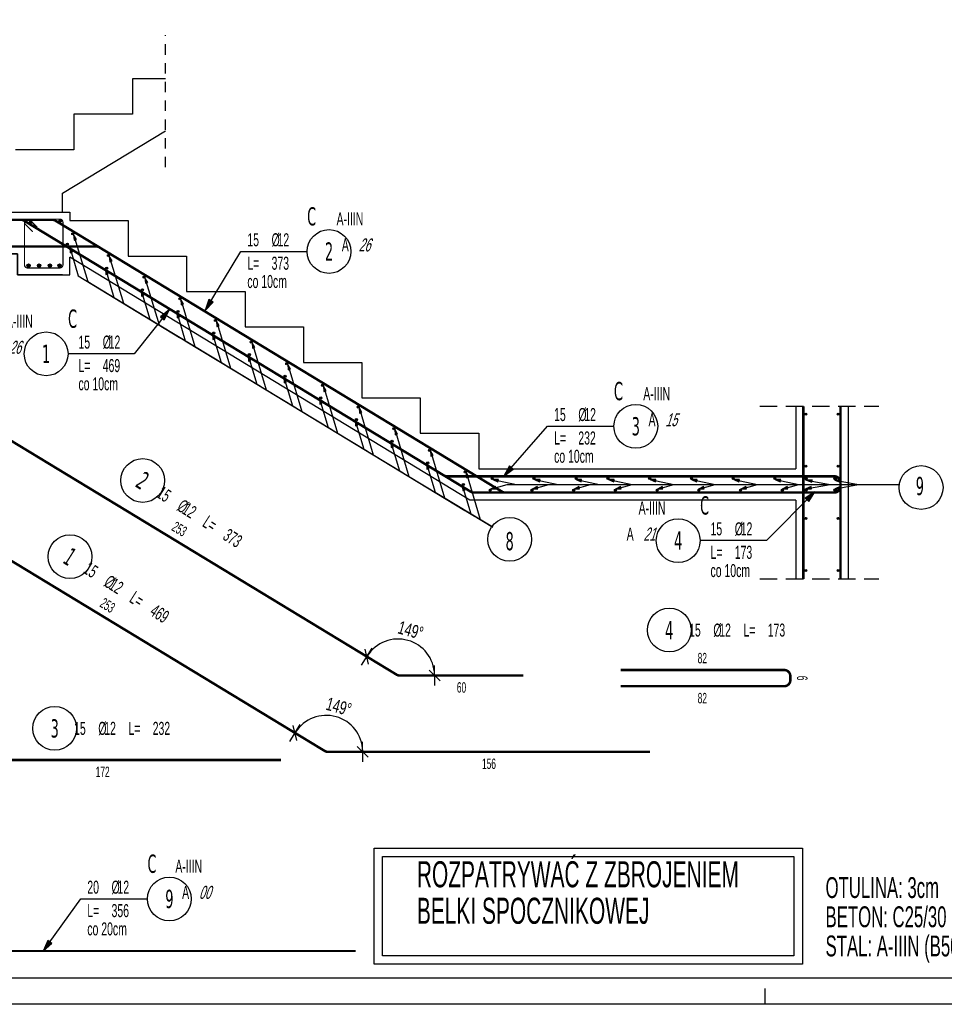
# Model space of a CAD drawing. Header units: millimetres. Extents: x 357 to 339450, y 65 to 10017.
# Tile 9 of 24: x 1807 to 2250, y 310 to 782. Entities that reach past the tile are written whole.
import ezdxf
from ezdxf.enums import TextEntityAlignment as Align

# ---------------------------------------------------------------- set-up
doc = ezdxf.new("R2010")
doc.units = ezdxf.units.MM
doc.header["$LTSCALE"] = 25
doc.linetypes.add('MP', pattern=[0.36, 0.2, -0.16])
doc.linetypes.add('Ukryta', pattern=[1, 0.333333, -0.166667, 0.333333, -0.166667])
for name, color, linetype in [('BA_txg', 3, 'Continuous'), ('BA_wic', 1, 'Continuous'), ('BA_wis', 2, 'Continuous'), ('BZ_odn', 1, 'Continuous'), ('BZ_opi1', 7, 'Continuous'), ('BZ_opi2', 4, 'Continuous'), ('BZ_opi3', 30, 'Continuous'), ('BZ_opi4', 53, 'Continuous'), ('BZ_P_prz', 4, 'Continuous'), ('BZ_P_strz', 3, 'Continuous'), ('BZ_P_wid', 3, 'Continuous'), ('BZ_P_wyc', 134, 'Continuous'), ('BZ_pdz', 2, 'Continuous'), ('BZ_pom', 6, 'Continuous'), ('BZ_ram', 2, 'Continuous'), ('BZ_txg', 3, 'Continuous'), ('BZ_wym', 1, 'Continuous')]:
    doc.layers.add(name, color=color, linetype=linetype)
doc.styles.add('BIKTBG', font='tahoma.ttf', dxfattribs={"width": 0.85})
doc.styles.add('BIKTC', font='bikromsw.shx', dxfattribs={"width": 0.85})
doc.styles.add('BIKTG', font='bikromsw.shx', dxfattribs={"width": 0.6})
doc.styles.add('BIKTS', font='bikromsw.shx', dxfattribs={"width": 0.6})
doc.styles.add('BIKWYM', font='bikromsw.shx', dxfattribs={"width": 0.7})
doc.dimstyles.new('BZ_KR_25_cm', dxfattribs={"dimscale": 0.25, "dimtxt": 25, "dimasz": 1.666667, "dimexe": 24, "dimexo": 0, "dimgap": 0, "dimtad": 0, "dimdec": 1, "dimrnd": 0.5, "dimzin": 9, "dimdsep": 46, "dimtxsty": 'BIKWYM', "dimblk": 'WYM-KR', "dimcen": 0, "dimdle": 20, "dimclrd": 256, "dimclre": 256, "dimclrt": 7, "dimadec": 0, "dimazin": 0, "dimtfac": 0.033333, "dimtdec": 1, "dimtmove": 0, "dimatfit": 3, "dimldrblk": 'WYM-KR', "dimfxl": 1, "dimtvp": 0.8, "dimtolj": 1, "dimarcsym": 0})
doc.dimstyles.new('BZ_ST_25_cm', dxfattribs={"dimscale": 0.25, "dimtxt": 25, "dimasz": 1.666667, "dimexe": 24, "dimexo": 0, "dimgap": 0, "dimtad": 0, "dimdec": 1, "dimrnd": 0.5, "dimdsep": 46, "dimtxsty": 'BIKWYM', "dimblk": 'WYM-ST', "dimcen": 0, "dimdle": 20, "dimclrd": 256, "dimclre": 256, "dimclrt": 7, "dimadec": 0, "dimazin": 0, "dimtfac": 0.033333, "dimtdec": 1, "dimtix": 1, "dimtmove": 2, "dimatfit": 3, "dimldrblk": 'WYM-ST', "dimfxl": 1, "dimtvp": 0.8, "dimtolj": 1, "dimtzin": 0, "dimarcsym": 0})

# ---------------------------------------------------------------- blocks, each defined once
blk = doc.blocks.new('PRET3')
blk.add_hatch(color=0).paths.add_polyline_path([(0.5, 0, 1), (-0.5, 0, 1)])
at = {"color": 0}
blk.add_circle((0, 0), 0.5, dxfattribs=at)
blk = doc.blocks.new('WYM-ST')
blk.add_hatch(color=256).paths.add_polyline_path([(-13, 2.9), (0, 0), (-13, -2.9)])
blk.add_lwpolyline([(0, 0), (-13, 2.9), (-13, -2.9), (0, 0)])
blk = doc.blocks.new('bik_BlkOpPretU', base_point=(105910.36, 88870.51))
at = {"layer": 'BZ_opi2', "style": 'BIKTBG', "width": 0.6}
blk.add_attdef('NUMER', text='', height=8.75, dxfattribs=at).set_placement((105925.86, 88870.51), align=Align.MIDDLE_CENTER)
at = {"layer": 'BZ_opi4', "style": 'BIKTS', "width": 0.6, "flags": 1}
for tag, p in [('SZTUK', (105915.36, 88851.76)), ('PRZEKROJ', (105915.36, 88833.01)), ('PRZEDR_FI', (105915.36, 88776.76))]:
    blk.add_attdef(tag, p, '', height=6.25, dxfattribs=at)
at = {"layer": 'BZ_pom', "width": 0.6}
for tag, p, height, style, flags in [('POZYCJA', (105915.36, 88861.14), 8.75, 'BIKTBG', 3), ('GATUNEK', (105915.36, 88842.39), 6.25, 'BIKTS', 1), ('METODA_L', (105915.36, 88804.89), 6.25, 'BIKTS', 3)]:
    blk.add_attdef(tag, p, '', height=height, dxfattribs=dict(at, style=style, flags=flags))
at = {"layer": 'BZ_wym', "width": 0.6}
for tag, p, height, style, flags in [('DLUGOSC', (105915.36, 88823.64), 6.25, 'BIKTS', 1), ('UWAGA', (105915.36, 88814.26), 6.25, 'BIKTS', 1), ('TYP_PRETA', (105915.36, 88795.51), 6.25, 'BIKTS', 3), ('PRZEDR_NR', (105915.36, 88786.14), 8.75, 'BIKTBG', 1), ('PRZEDR_L', (105915.36, 88767.39), 6.25, 'BIKTS', 1), ('PRZEDR_SZT', (105915.36, 88758.01), 6.25, 'BIKTS', 1), ('EURO_KOD', (105915.36, 88748.64), 6.25, 'BIKTS', 3), ('EURO_KOD_SEGMENTY', (105926.44, 88748.64), 6.25, 'BIKTS', 3), ('HAK_1', (105915.36, 88739.26), 6.25, 'BIKTS', 3), ('HAK_2', (105915.36, 88729.89), 6.25, 'BIKTS', 3), ('ID', (105915.36, 88720.51), 6.25, 'BIKTS', 3), ('ID_C', (105915.36, 88711.14), 6.25, 'BIKTS', 3), ('b_atr_0', (105915.36, 88701.76), 6.25, 'BIKTS', 3)]:
    blk.add_attdef(tag, p, '', height=height, dxfattribs=dict(at, style=style, flags=flags))
blk = doc.blocks.new('bik_BlkOpPret', base_point=(1524.45, 7050.26))
at = {"layer": 'BZ_opi1', "style": 'BIKTS', "width": 0.6}
for tag, p in [('SZTUK', (1533.83, 7057.76)), ('PRZEDR_FI', (1554.72, 7057.76)), ('PRZEKROJ', (1563.29, 7057.76)), ('PRZEDR_L', (1533.83, 7024.01)), ('DLUGOSC', (1568.65, 7024.01)), ('UWAGA', (1533.83, 6997.76))]:
    blk.add_attdef(tag, p, '', height=18.75, dxfattribs=at)
at = {"layer": 'BZ_opi2', "style": 'BIKTBG', "width": 0.6}
blk.add_attdef('NUMER', text='', height=26.25, dxfattribs=at).set_placement((1620.77, 7050.26), align=Align.MIDDLE_CENTER)
at = {"layer": 'BZ_pom', "width": 0.6}
for tag, p, height, style in [('POZYCJA', (1589.27, 7087.76), 26.25, 'BIKTBG'), ('GATUNEK', (1630.22, 7087.76), 18.75, 'BIKTS'), ('METODA_L', (1639.09, 7050.26), 18.75, 'BIKTS'), ('EURO_KOD', (1663.74, 7050.26), 18.75, 'BIKTS')]:
    blk.add_attdef(tag, p, '', height=height, dxfattribs=dict(at, style=style))
at = {"layer": 'BZ_wym', "width": 0.6}
for tag, p, height, style, flags in [('PRZEDR_NR', (1533.83, 6969.63), 26.25, 'BIKTBG', 1), ('PRZEDR_SZT', (1533.83, 6941.51), 18.75, 'BIKTS', 1), ('TYP_PRETA', (1533.83, 6913.38), 18.75, 'BIKTS', 3), ('EURO_KOD_SEGMENTY', (1567.58, 6885.26), 18.75, 'BIKTS', 3), ('HAK_1', (1533.83, 6857.13), 18.75, 'BIKTS', 3), ('HAK_2', (1533.83, 6829.01), 18.75, 'BIKTS', 3), ('ID', (1533.83, 6800.88), 18.75, 'BIKTS', 3), ('ID_C', (1533.83, 6772.76), 18.75, 'BIKTS', 3), ('b_atr_0', (1533.83, 6744.63), 18.75, 'BIKTS', 3)]:
    blk.add_attdef(tag, p, '', height=height, dxfattribs=dict(at, style=style, flags=flags))
blk = doc.blocks.new('WYM-KR')
at = {"linetype": 'ByBlock'}
blk.add_line((11.52, 0), (-11.52, 0), dxfattribs=at)
at = {"color": 7, "linetype": 'ByBlock'}
blk.add_line((6.24, 6.24), (-6.24, -6.24), dxfattribs=at)
blk = doc.blocks.new('*D1320')
at = {"layer": 'BZ_opi3', "lineweight": -2}
for p, q in [((1987.23, 468.09), (1967.86, 479.85)), ((1988.79, 467.66), (2011.45, 467.66))]:
    blk.add_line(p, q, dxfattribs=at)
blk.add_arc((1987.95, 467.66), 17.5, 1.3642, 147.3721, dxfattribs=at)
at = {"layer": 'Defpoints', "color": 0}
for p in [(1992.66, 484.51), (1987.23, 468.09), (1987.95, 467.66), (1988.79, 467.66)]:
    blk.add_point(p, dxfattribs=at)
at = {"layer": 'BZ_opi3', "lineweight": -2, "xscale": 0.4166666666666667, "yscale": 0.4166666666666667, "zscale": 0.4166666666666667}
for p, rotation in [((1972.99, 476.74), 238.0541595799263), ((2005.45, 467.66), 270.6821064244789)]:
    blk.add_blockref('WYM-KR', p, dxfattribs=dict(at, rotation=rotation))
at = {"layer": 'BZ_opi3', "color": 7, "insert": (1994.01, 489.33), "char_height": 6.25, "attachment_point": 5, "rotation": 344.3681, "style": 'BIKWYM'}
blk.add_mtext('\\A1;149%%d', dxfattribs=at)
blk = doc.blocks.new('bik_BlkOpPretW', base_point=(105677.04, 88760.85))
at = {"layer": 'BZ_opi2', "style": 'BIKTBG', "width": 0.6}
blk.add_attdef('NUMER', text='', height=8.75, dxfattribs=at).set_placement((105692.54, 88760.85), align=Align.MIDDLE_CENTER)
at = {"layer": 'BZ_opi4', "style": 'BIKTS', "width": 0.6}
for tag, p in [('SZTUK', (105701.65, 88757.73)), ('PRZEDR_FI', (105713.26, 88757.73)), ('PRZEKROJ', (105716.11, 88757.73)), ('PRZEDR_L', (105727.72, 88757.73)), ('DLUGOSC', (105739.33, 88757.73))]:
    blk.add_attdef(tag, p, '', height=6.25, dxfattribs=at)
at = {"layer": 'BZ_pom', "width": 0.6}
for tag, p, height, style, flags in [('POZYCJA', (105701.65, 88748.35), 8.75, 'BIKTBG', 3), ('GATUNEK', (105701.65, 88738.98), 6.25, 'BIKTS', 1), ('METODA_L', (105701.65, 88720.23), 6.25, 'BIKTS', 3)]:
    blk.add_attdef(tag, p, '', height=height, dxfattribs=dict(at, style=style, flags=flags))
at = {"layer": 'BZ_wym', "width": 0.6}
for tag, p, height, style, flags in [('UWAGA', (105701.65, 88729.6), 6.25, 'BIKTS', 1), ('TYP_PRETA', (105701.65, 88710.85), 6.25, 'BIKTS', 3), ('PRZEDR_NR', (105701.65, 88701.48), 8.75, 'BIKTBG', 1), ('PRZEDR_SZT', (105701.65, 88692.1), 6.25, 'BIKTS', 1), ('EURO_KOD', (105701.65, 88682.73), 6.25, 'BIKTS', 3), ('EURO_KOD_SEGMENTY', (105712.72, 88682.73), 6.25, 'BIKTS', 3), ('HAK_1', (105701.65, 88673.35), 6.25, 'BIKTS', 3), ('HAK_2', (105701.65, 88663.98), 6.25, 'BIKTS', 3), ('ID', (105701.65, 88654.6), 6.25, 'BIKTS', 3), ('ID_C', (105701.65, 88645.23), 6.25, 'BIKTS', 3), ('b_atr_0', (105701.65, 88635.85), 6.25, 'BIKTS', 3)]:
    blk.add_attdef(tag, p, '', height=height, dxfattribs=dict(at, style=style, flags=flags))
blk = doc.blocks.new('*D1322')
at = {"layer": 'BZ_opi3', "lineweight": -2}
for p, q in [((1952.8, 431.49), (1933.43, 443.25)), ((1954.36, 431.05), (1977.02, 431.05))]:
    blk.add_line(p, q, dxfattribs=at)
blk.add_arc((1953.52, 431.05), 17.5, 1.3642, 147.3721, dxfattribs=at)
at = {"layer": 'Defpoints', "color": 0}
for p in [(1958.23, 447.9), (1952.8, 431.49), (1953.52, 431.05), (1954.36, 431.05)]:
    blk.add_point(p, dxfattribs=at)
at = {"layer": 'BZ_opi3', "lineweight": -2, "xscale": 0.4166666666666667, "yscale": 0.4166666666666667, "zscale": 0.4166666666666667}
for p, rotation in [((1938.56, 440.13), 238.0541596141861), ((1971.02, 431.05), 270.682106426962)]:
    blk.add_blockref('WYM-KR', p, dxfattribs=dict(at, rotation=rotation))
at = {"layer": 'BZ_opi3', "color": 7, "insert": (1959.58, 452.72), "char_height": 6.25, "attachment_point": 5, "rotation": 344.3681, "style": 'BIKWYM'}
blk.add_mtext('\\A1;149%%d', dxfattribs=at)

msp = doc.modelspace()

# ---------------------------------------------------------------- linework, layer by layer
at = {"layer": 'BA_wic', "linetype": 'MP'}
msp.add_lwpolyline([(1876.43, 711.35), (1876.43, 774.71)], dxfattribs=at)
at = {"layer": 'BA_wic', "linetype": 'Ukryta'}
for points in [[(2161.38, 596.8), (2218.37, 596.8)], [(2161.38, 514.02), (2218.37, 514.02)]]:
    msp.add_lwpolyline(points, dxfattribs=at)
at = {"layer": 'BA_wic'}
for points in [[(1976.52, 384.92), (2181.71, 384.92), (2181.71, 329.32), (1976.52, 329.32)], [(1980.52, 380.92), (2177.71, 380.92), (2177.71, 333.32), (1980.52, 333.32)]]:
    msp.add_lwpolyline(points, close=True, dxfattribs=at)
at = {"layer": 'BA_wis', "color": 1}
for points in [[(1876.43, 753.8), (1860.62, 753.8), (1860.62, 736.8), (1832.62, 736.8), (1832.62, 719.8), (1804.62, 719.8)], [(1827.12, 689.8), (1827.12, 698.91), (1876.43, 728.85)]]:
    msp.add_lwpolyline(points, dxfattribs=at)
at = {"layer": 'BA_wis'}
for points in [[(1776.91, 689.8), (1830.62, 689.8), (1830.62, 685.8), (1858.62, 685.8), (1858.62, 668.8), (1886.62, 668.8), (1886.62, 651.8), (1914.62, 651.8), (1914.62, 634.8), (1942.62, 634.8), (1942.62, 617.8), (1970.62, 617.8), (1970.62, 600.8), (1998.62, 600.8), (1998.62, 583.8), (2026.62, 583.8), (2026.62, 566.8), (2178.62, 566.8)], [(1726.6, 669.8), (1805.62, 669.8), (1805.62, 659.8), (1830.62, 659.8), (1830.62, 668.25)], [(1827.12, 659.8), (1805.62, 659.8), (1805.62, 669.8), (1776.91, 669.8)], [(2178.62, 551.8), (2022.42, 551.8), (1830.62, 668.25)], [(2178.62, 596.8), (2178.62, 566.8)], [(2203.62, 596.8), (2203.62, 514.02)], [(2178.62, 551.8), (2178.62, 551.8), (2022.42, 551.8)], [(2178.62, 551.8), (2178.62, 514.02)]]:
    msp.add_lwpolyline(points, dxfattribs=at)
at = {"layer": 'BZ_odn'}
for centre in [(1954.89, 670.98), (1819.29, 621.91), (2101.9, 587.18), (2122.21, 532.36), (1878.37, 360.55)]:
    msp.add_circle(centre, 10.5, dxfattribs=at)
at = {"layer": 'BZ_odn', "color": 252}
for centre in [(1865.56, 561.17), (2238.64, 557.8), (2041.46, 532.94), (1830.69, 524.67), (2117.93, 489.44), (1823.4, 442.31)]:
    msp.add_circle(centre, 10.5, dxfattribs=at)
at = {"layer": 'BZ_P_strz', "color": 8, "const_width": 0.6}
msp.add_lwpolyline([(1815.02, 682.52), (1811.48, 686.06, 0.668179), (1808.92, 685), (1808.92, 664.6, 0.414214), (1810.42, 663.1), (1825.82, 663.1, 0.414214), (1827.32, 664.6), (1827.32, 685, 0.414214), (1825.82, 686.5), (1810.42, 686.5, 0.668179), (1809.36, 683.94), (1812.89, 680.4)], format="xyb", dxfattribs=at)
at = {"layer": 'BZ_P_wid', "const_width": 1.2}
for points in [[(2178.62, 555.4), (2024.26, 555.4, -0.137266), (2022.71, 555.84), (1829.08, 673.4), (1808.71, 685.76, 0.137266), (1807.16, 686.2), (1747.99, 686.2)], [(1747.99, 686.2), (1807.16, 686.2, -0.137266), (1808.71, 685.76), (2022.71, 555.84, 0.137266), (2024.26, 555.4), (2178.62, 555.4)], [(1763.02, 686.2), (1822.18, 686.2, -0.137266), (1823.74, 685.76), (2025.61, 563.2), (2037.74, 555.84, 0.137266), (2039.29, 555.4), (2098.45, 555.4)], [(1763.02, 686.2), (1822.18, 686.2, -0.137266), (1823.74, 685.76), (2037.74, 555.84, 0.137266), (2039.29, 555.4), (2098.45, 555.4)], [(1769.08, 673.4), (1843.27, 673.4, -0.137266), (1844.82, 672.96), (1895.39, 642.26)], [(2182.22, 563.2), (2011.42, 563.2, -0.137266), (2009.86, 563.64), (1959.29, 594.34)], [(2118.62, 555.4), (2197.02, 555.4, 0.414214), (2200.02, 558.4), (2200.02, 560.2, 0.414214), (2197.02, 563.2), (2118.62, 563.2)]]:
    msp.add_lwpolyline(points, format="xyb", dxfattribs=at)
at = {"layer": 'BZ_P_wid', "color": 8, "const_width": 1.2}
for points in [[(2182.22, 596.8), (2182.22, 514.02)], [(2200.02, 596.8), (2200.02, 514.02)]]:
    msp.add_lwpolyline(points, dxfattribs=at)
at = {"layer": 'BZ_P_wid', "const_width": 1}
msp.add_lwpolyline([(1676.75, 335.53), (1967.71, 335.53)], dxfattribs=at)
at = {"layer": 'BZ_P_wyc', "linetype": 'Continuous', "const_width": 1.2}
for points in [[(1712.52, 598.45), (1771.68, 598.45, -0.137266), (1773.24, 598.02), (1987.23, 468.09, 0.137266), (1988.79, 467.66), (2047.95, 467.66)], [(1678.09, 561.85), (1737.25, 561.85, -0.137266), (1738.8, 561.41), (1952.8, 431.49, 0.137266), (1954.36, 431.05), (2108.71, 431.05)], [(2094.58, 462.52), (2172.98, 462.52, 0.414214), (2175.98, 465.52), (2175.98, 467.32, 0.414214), (2172.98, 470.32), (2094.58, 470.32)], [(1931.78, 427.17), (1760.98, 427.17, -0.137266), (1759.42, 427.61), (1708.85, 458.31)]]:
    msp.add_lwpolyline(points, format="xyb", dxfattribs=at)
at = {"layer": 'BZ_pdz', "color": 1}
msp.add_line((2163.84, 310.01), (2163.84, 317.51), dxfattribs=at)
at = {"layer": 'BZ_ram', "color": 1}
msp.add_lwpolyline([(1563.84, 310.01), (1563.84, 1052.51), (2613.84, 1052.51), (2613.84, 310.01)], close=True, dxfattribs=at)
at = {"layer": 'BZ_ram'}
msp.add_lwpolyline([(1613.84, 322.51), (1613.84, 1040.01), (2601.34, 1040.01), (2601.34, 322.51)], close=True, dxfattribs=at)

# ---------------------------------------------------------------- block references
ref = msp.add_blockref('bik_BlkOpPret', (1912.61, 670.98))
ref.add_attrib('NUMER', '2', dxfattribs={"layer": 'BZ_opi2', "height": 8.75, "style": 'BIKTBG', "width": 0.6}).set_placement((1954.89, 670.98), align=Align.MIDDLE_CENTER)
ref.add_attrib('POZYCJA', 'C', (1944.39, 683.48), dxfattribs={"layer": 'BZ_pom', "height": 8.75, "style": 'BIKTBG', "width": 0.6})
ref.add_attrib('SZTUK', '15', (1915.73, 673.48), dxfattribs={"layer": 'BZ_opi1', "height": 6.25, "style": 'BIKTS', "width": 0.6})
ref.add_attrib('GATUNEK', 'A-IIIN', (1958.49, 683.48), dxfattribs={"layer": 'BZ_pom', "height": 6.25, "style": 'BIKTS', "width": 0.6})
ref.add_attrib('PRZEKROJ', '12', (1930.2, 673.48), dxfattribs={"layer": 'BZ_opi1', "height": 6.25, "style": 'BIKTS', "width": 0.6})
ref.add_attrib('DLUGOSC', '373', (1927.34, 662.23), dxfattribs={"layer": 'BZ_opi1', "height": 6.25, "style": 'BIKTS', "width": 0.6})
ref.add_attrib('UWAGA', 'co 10cm', (1915.73, 653.48), dxfattribs={"layer": 'BZ_opi1', "height": 6.25, "style": 'BIKTS', "width": 0.6})
ref.add_attrib('METODA_L', 'A', (1961, 670.98), dxfattribs={"layer": 'BZ_pom', "height": 6.25, "style": 'BIKTS', "width": 0.6})
ref.add_attrib('PRZEDR_FI', '%%c', (1927.34, 673.48), dxfattribs={"layer": 'BZ_opi1', "height": 6.25, "style": 'BIKTS', "width": 0.6})
ref.add_attrib('PRZEDR_L', 'L=', (1915.73, 662.23), dxfattribs={"layer": 'BZ_opi1', "height": 6.25, "style": 'BIKTS', "width": 0.6})
ref.add_attrib('EURO_KOD', '26', (1969.03, 670.98), dxfattribs={"layer": 'BZ_pom', "height": 6.25, "style": 'BIKTS', "oblique": 18, "width": 0.6})
ref = msp.add_blockref('bik_BlkOpPret', (1861.4, 621.91))
ref.add_attrib('NUMER', '1', dxfattribs={"layer": 'BZ_opi2', "height": 8.75, "style": 'BIKTBG', "width": 0.6}).set_placement((1819.29, 621.91), align=Align.MIDDLE_CENTER)
ref.add_attrib('POZYCJA', 'C', (1829.79, 634.41), dxfattribs={"layer": 'BZ_pom', "height": 8.75, "style": 'BIKTBG', "width": 0.6})
ref.add_attrib('SZTUK', '15', (1834.79, 624.41), dxfattribs={"layer": 'BZ_opi1', "height": 6.25, "style": 'BIKTS', "width": 0.6})
ref.add_attrib('GATUNEK', 'A-IIIN', (1800.07, 634.41), dxfattribs={"layer": 'BZ_pom', "height": 6.25, "style": 'BIKTS', "width": 0.6})
ref.add_attrib('PRZEKROJ', '12', (1849.26, 624.41), dxfattribs={"layer": 'BZ_opi1', "height": 6.25, "style": 'BIKTS', "width": 0.6})
ref.add_attrib('DLUGOSC', '469', (1846.4, 613.16), dxfattribs={"layer": 'BZ_opi1', "height": 6.25, "style": 'BIKTS', "width": 0.6})
ref.add_attrib('UWAGA', 'co 10cm', (1834.79, 604.41), dxfattribs={"layer": 'BZ_opi1', "height": 6.25, "style": 'BIKTS', "width": 0.6})
ref.add_attrib('METODA_L', 'A', (1793.54, 621.91), dxfattribs={"layer": 'BZ_pom', "height": 6.25, "style": 'BIKTS', "width": 0.6})
ref.add_attrib('PRZEDR_FI', '%%c', (1846.4, 624.41), dxfattribs={"layer": 'BZ_opi1', "height": 6.25, "style": 'BIKTS', "width": 0.6})
ref.add_attrib('PRZEDR_L', 'L=', (1834.79, 613.16), dxfattribs={"layer": 'BZ_opi1', "height": 6.25, "style": 'BIKTS', "width": 0.6})
ref.add_attrib('EURO_KOD', '26', (1801.58, 621.91), dxfattribs={"layer": 'BZ_pom', "height": 6.25, "style": 'BIKTS', "oblique": 18, "width": 0.6})
ref = msp.add_blockref('bik_BlkOpPret', (2059.62, 587.18))
ref.add_attrib('NUMER', '3', dxfattribs={"layer": 'BZ_opi2', "height": 8.75, "style": 'BIKTBG', "width": 0.6}).set_placement((2101.9, 587.18), align=Align.MIDDLE_CENTER)
ref.add_attrib('POZYCJA', 'C', (2091.4, 599.68), dxfattribs={"layer": 'BZ_pom', "height": 8.75, "style": 'BIKTBG', "width": 0.6})
ref.add_attrib('SZTUK', '15', (2062.74, 589.68), dxfattribs={"layer": 'BZ_opi1', "height": 6.25, "style": 'BIKTS', "width": 0.6})
ref.add_attrib('GATUNEK', 'A-IIIN', (2105.5, 599.68), dxfattribs={"layer": 'BZ_pom', "height": 6.25, "style": 'BIKTS', "width": 0.6})
ref.add_attrib('PRZEKROJ', '12', (2077.21, 589.68), dxfattribs={"layer": 'BZ_opi1', "height": 6.25, "style": 'BIKTS', "width": 0.6})
ref.add_attrib('DLUGOSC', '232', (2074.35, 578.43), dxfattribs={"layer": 'BZ_opi1', "height": 6.25, "style": 'BIKTS', "width": 0.6})
ref.add_attrib('UWAGA', 'co 10cm', (2062.74, 569.68), dxfattribs={"layer": 'BZ_opi1', "height": 6.25, "style": 'BIKTS', "width": 0.6})
ref.add_attrib('METODA_L', 'A', (2108.01, 587.18), dxfattribs={"layer": 'BZ_pom', "height": 6.25, "style": 'BIKTS', "width": 0.6})
ref.add_attrib('PRZEDR_FI', '%%c', (2074.35, 589.68), dxfattribs={"layer": 'BZ_opi1', "height": 6.25, "style": 'BIKTS', "width": 0.6})
ref.add_attrib('PRZEDR_L', 'L=', (2062.74, 578.43), dxfattribs={"layer": 'BZ_opi1', "height": 6.25, "style": 'BIKTS', "width": 0.6})
ref.add_attrib('EURO_KOD', '15', (2116.05, 587.18), dxfattribs={"layer": 'BZ_pom', "height": 6.25, "style": 'BIKTS', "oblique": 18, "width": 0.6})
ref = msp.add_blockref('bik_BlkOpPretW', (1852.5, 569.52), dxfattribs=dict(rotation=327.4234698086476))
ref.add_attrib('NUMER', '2', dxfattribs={"layer": 'BZ_opi2', "height": 8.75, "rotation": 327.4235, "style": 'BIKTBG', "width": 0.6}).set_placement((1865.56, 561.17), align=Align.MIDDLE_CENTER)
ref.add_attrib('SZTUK', '15', (1871.78, 553.49), dxfattribs={"layer": 'BZ_opi4', "height": 6.25, "rotation": 327.4235, "style": 'BIKTS', "width": 0.6})
ref.add_attrib('PRZEKROJ', '12', (1883.97, 545.7), dxfattribs={"layer": 'BZ_opi4', "height": 6.25, "rotation": 327.4235, "style": 'BIKTS', "width": 0.6})
ref.add_attrib('DLUGOSC', '373', (1903.53, 533.2), dxfattribs={"layer": 'BZ_opi4', "height": 6.25, "rotation": 327.4235, "style": 'BIKTS', "width": 0.6})
ref.add_attrib('PRZEDR_FI', '%%c', (1881.56, 547.24), dxfattribs={"layer": 'BZ_opi4', "height": 6.25, "rotation": 327.4235, "style": 'BIKTS', "width": 0.6})
ref.add_attrib('PRZEDR_L', 'L=', (1893.75, 539.45), dxfattribs={"layer": 'BZ_opi4', "height": 6.25, "rotation": 327.4235, "style": 'BIKTS', "width": 0.6})
for p, values in [((2222.54, 558.54), {'NUMER': '9'}), ((2025.94, 532.11), {'NUMER': '8'})]:
    msp.add_blockref('bik_BlkOpPretU', p).add_auto_attribs(values)
ref = msp.add_blockref('bik_BlkOpPret', (2164.5, 532.36))
ref.add_attrib('NUMER', '4', dxfattribs={"layer": 'BZ_opi2', "height": 8.75, "style": 'BIKTBG', "width": 0.6}).set_placement((2122.21, 532.36), align=Align.MIDDLE_CENTER)
ref.add_attrib('POZYCJA', 'C', (2132.71, 544.86), dxfattribs={"layer": 'BZ_pom', "height": 8.75, "style": 'BIKTBG', "width": 0.6})
ref.add_attrib('SZTUK', '15', (2137.71, 534.86), dxfattribs={"layer": 'BZ_opi1', "height": 6.25, "style": 'BIKTS', "width": 0.6})
ref.add_attrib('GATUNEK', 'A-IIIN', (2103.26, 544.86), dxfattribs={"layer": 'BZ_pom', "height": 6.25, "style": 'BIKTS', "width": 0.6})
ref.add_attrib('PRZEKROJ', '12', (2152.18, 534.86), dxfattribs={"layer": 'BZ_opi1', "height": 6.25, "style": 'BIKTS', "width": 0.6})
ref.add_attrib('DLUGOSC', '173', (2149.32, 523.61), dxfattribs={"layer": 'BZ_opi1', "height": 6.25, "style": 'BIKTS', "width": 0.6})
ref.add_attrib('UWAGA', 'co 10cm', (2137.71, 514.86), dxfattribs={"layer": 'BZ_opi1', "height": 6.25, "style": 'BIKTS', "width": 0.6})
ref.add_attrib('METODA_L', 'A', (2097.53, 532.36), dxfattribs={"layer": 'BZ_pom', "height": 6.25, "style": 'BIKTS', "width": 0.6})
ref.add_attrib('PRZEDR_FI', '%%c', (2149.32, 534.86), dxfattribs={"layer": 'BZ_opi1', "height": 6.25, "style": 'BIKTS', "width": 0.6})
ref.add_attrib('PRZEDR_L', 'L=', (2137.71, 523.61), dxfattribs={"layer": 'BZ_opi1', "height": 6.25, "style": 'BIKTS', "width": 0.6})
ref.add_attrib('EURO_KOD', '21', (2105.57, 532.36), dxfattribs={"layer": 'BZ_pom', "height": 6.25, "style": 'BIKTS', "oblique": 18, "width": 0.6})
at = {"rotation": 327.6001598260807}
msp.add_blockref('bik_BlkOpPretW', (1817.6, 532.97), dxfattribs=at).add_auto_attribs({'NUMER': '1', 'SZTUK': '15', 'PRZEKROJ': '12', 'DLUGOSC': '469', 'PRZEDR_FI': '%%c', 'PRZEDR_L': 'L='})
ref = msp.add_blockref('bik_BlkOpPretW', (2102.43, 489.44))
ref.add_attrib('NUMER', '4', dxfattribs={"layer": 'BZ_opi2', "height": 8.75, "style": 'BIKTBG', "width": 0.6}).set_placement((2117.93, 489.44), align=Align.MIDDLE_CENTER)
ref.add_attrib('SZTUK', '15', (2127.44, 486.32), dxfattribs={"layer": 'BZ_opi4', "height": 6.25, "style": 'BIKTS', "width": 0.6})
ref.add_attrib('PRZEKROJ', '12', (2141.9, 486.32), dxfattribs={"layer": 'BZ_opi4', "height": 6.25, "style": 'BIKTS', "width": 0.6})
ref.add_attrib('DLUGOSC', '173', (2165.12, 486.32), dxfattribs={"layer": 'BZ_opi4', "height": 6.25, "style": 'BIKTS', "width": 0.6})
ref.add_attrib('PRZEDR_FI', '%%c', (2139.05, 486.32), dxfattribs={"layer": 'BZ_opi4', "height": 6.25, "style": 'BIKTS', "width": 0.6})
ref.add_attrib('PRZEDR_L', 'L=', (2153.51, 486.32), dxfattribs={"layer": 'BZ_opi4', "height": 6.25, "style": 'BIKTS', "width": 0.6})
ref = msp.add_blockref('bik_BlkOpPretW', (1807.9, 442.31))
ref.add_attrib('NUMER', '3', dxfattribs={"layer": 'BZ_opi2', "height": 8.75, "style": 'BIKTBG', "width": 0.6}).set_placement((1823.4, 442.31), align=Align.MIDDLE_CENTER)
ref.add_attrib('SZTUK', '15', (1832.69, 439.19), dxfattribs={"layer": 'BZ_opi4', "height": 6.25, "style": 'BIKTS', "width": 0.6})
ref.add_attrib('PRZEKROJ', '12', (1847.15, 439.19), dxfattribs={"layer": 'BZ_opi4', "height": 6.25, "style": 'BIKTS', "width": 0.6})
ref.add_attrib('DLUGOSC', '232', (1870.36, 439.19), dxfattribs={"layer": 'BZ_opi4', "height": 6.25, "style": 'BIKTS', "width": 0.6})
ref.add_attrib('PRZEDR_FI', '%%c', (1844.29, 439.19), dxfattribs={"layer": 'BZ_opi4', "height": 6.25, "style": 'BIKTS', "width": 0.6})
ref.add_attrib('PRZEDR_L', 'L=', (1858.76, 439.19), dxfattribs={"layer": 'BZ_opi4', "height": 6.25, "style": 'BIKTS', "width": 0.6})
ref = msp.add_blockref('bik_BlkOpPret', (1835.9, 360.55))
ref.add_attrib('NUMER', '9', dxfattribs={"layer": 'BZ_opi2', "height": 8.75, "style": 'BIKTBG', "width": 0.6}).set_placement((1878.37, 360.55), align=Align.MIDDLE_CENTER)
ref.add_attrib('POZYCJA', 'C', (1867.87, 373.05), dxfattribs={"layer": 'BZ_pom', "height": 8.75, "style": 'BIKTBG', "width": 0.6})
ref.add_attrib('SZTUK', '20', (1839.03, 363.05), dxfattribs={"layer": 'BZ_opi1', "height": 6.25, "style": 'BIKTS', "width": 0.6})
ref.add_attrib('GATUNEK', 'A-IIIN', (1881.22, 373.05), dxfattribs={"layer": 'BZ_pom', "height": 6.25, "style": 'BIKTS', "width": 0.6})
ref.add_attrib('PRZEKROJ', '12', (1853.49, 363.05), dxfattribs={"layer": 'BZ_opi1', "height": 6.25, "style": 'BIKTS', "width": 0.6})
ref.add_attrib('DLUGOSC', '356', (1850.64, 351.8), dxfattribs={"layer": 'BZ_opi1', "height": 6.25, "style": 'BIKTS', "width": 0.6})
ref.add_attrib('UWAGA', 'co 20cm', (1839.03, 343.05), dxfattribs={"layer": 'BZ_opi1', "height": 6.25, "style": 'BIKTS', "width": 0.6})
ref.add_attrib('METODA_L', 'A', (1884.47, 360.55), dxfattribs={"layer": 'BZ_pom', "height": 6.25, "style": 'BIKTS', "width": 0.6})
ref.add_attrib('PRZEDR_FI', '%%c', (1850.64, 363.05), dxfattribs={"layer": 'BZ_opi1', "height": 6.25, "style": 'BIKTS', "width": 0.6})
ref.add_attrib('PRZEDR_L', 'L=', (1839.03, 351.8), dxfattribs={"layer": 'BZ_opi1', "height": 6.25, "style": 'BIKTS', "width": 0.6})
ref.add_attrib('EURO_KOD', '00', (1892.51, 360.55), dxfattribs={"layer": 'BZ_pom', "height": 6.25, "style": 'BIKTS', "oblique": 18, "width": 0.6})
at = {"layer": 'BZ_P_prz', "color": 8}
for p, xscale, yscale, zscale in [((1811.84, 685.05), 1.2, 1.2, 1.2), ((1826.04, 685.6), 1.2, 1.2, 1.2), ((1810.9, 664.2), 1.6, 1.6, 1.6), ((1815.92, 664.2), 1.6, 1.6, 1.6), ((1821.07, 664.2), 1.6, 1.6, 1.6), ((1825.73, 664.2), 1.6, 1.6, 1.6)]:
    msp.add_blockref('PRET3', p, dxfattribs=dict(at, xscale=xscale, yscale=yscale, zscale=zscale))
at = {"layer": 'BZ_P_prz'}
for p in [(1832.03, 679.44), (1829.48, 674.52), (1849.13, 669.06), (1848.31, 663.01), (1866.22, 658.68), (1865.4, 652.63), (1883.32, 648.31), (1882.5, 642.25), (1900.41, 637.93), (1899.59, 631.87), (1917.51, 627.55), (1916.69, 621.49), (1934.6, 617.17), (1933.79, 611.11), (1951.7, 606.79), (1950.88, 600.73), (1968.8, 596.41), (1967.98, 590.35), (1985.89, 586.03), (1985.07, 579.97), (2002.99, 575.65), (2002.17, 569.59), (2020.08, 565.27), (2033.08, 562.1), (2053.08, 562.1), (2073.32, 562.1), (2088.55, 562.1), (2108.55, 562.1), (2128.55, 562.1), (2148.55, 562.1), (2168.55, 562.1), (2019.26, 559.21), (2032.12, 556.5), (2052.12, 556.5), (2072.12, 556.5), (2092.12, 556.5), (2112.12, 556.5), (2132.12, 556.5), (2152.12, 556.5), (2172.12, 556.5)]:
    msp.add_blockref('PRET3', p, dxfattribs=at)
at = {"layer": 'BZ_P_prz', "color": 8}
for p in [(2183.37, 593), (2198.87, 593), (2183.37, 568), (2198.87, 568), (2183.37, 543), (2198.87, 543), (2183.37, 518), (2198.87, 518)]:
    msp.add_blockref('PRET3', p, dxfattribs=at)
at = {"layer": 'BZ_P_prz', "xscale": 1.2, "yscale": 1.2, "zscale": 1.2}
for p in [(2183.45, 562), (2197.47, 562), (2183.45, 556.64), (2197.46, 556.64)]:
    msp.add_blockref('PRET3', p, dxfattribs=at)

# ---------------------------------------------------------------- texts
at = {"layer": 'BZ_opi3', "style": 'BIKTC', "width": 0.6}
for s, rotation, p in [('253', 328.7363, (1883.19, 537.93)), ('253', 328.7363, (1848.76, 501.32)), ('82', 359.9998, (2133.78, 476.02)), ('9', 90, (2181.68, 466.42)), ('172', 359.9998, (1846.38, 421.47))]:
    msp.add_text(s, height=5, rotation=rotation, dxfattribs=at).set_placement(p, align=Align.MIDDLE_CENTER)
for s, p in [('60', (2018.37, 461.96)), ('82', (2133.78, 456.82)), ('156', (2031.53, 425.35))]:
    msp.add_text(s, height=5, dxfattribs=at).set_placement(p, align=Align.MIDDLE_CENTER)
at = {"layer": 'BZ_txg', "insert": (1996.96, 378.61), "char_height": 12.5, "width": 181.7323, "attachment_point": 1, "line_spacing_factor": 0.84, "style": 'BIKTG'}
msp.add_mtext('ROZPATRYWAĆ Z ZBROJENIEM BELKI SPOCZNIKOWEJ', dxfattribs=at)

# ---------------------------------------------------------------- dimensions: what is measured, and where the dimension line sits
at = {"layer": 'BZ_opi3'}
for base, center, p1, p2, picture, middle in [((1992.66, 484.51), (1987.95, 467.66), (1987.23, 468.09), (1988.79, 467.66), '*D1320', (1994.01, 489.33)), ((1958.23, 447.9), (1953.52, 431.05), (1952.8, 431.49), (1954.36, 431.05), '*D1322', (1959.58, 452.72))]:
    dim = msp.add_angular_dim_3p(base=base, center=center, p1=p1, p2=p2, dimstyle='BZ_KR_25_cm', override={"dimrnd": 1, "dimatfit": 1}, dxfattribs=at)
    dim.commit()
    dim.dimension.update_dxf_attribs({"geometry": picture, "text_midpoint": middle})

# ---------------------------------------------------------------- leaders
at = {"layer": 'BZ_odn', "color": 252}
for points in [[(1832.48, 679.13), (1839.24, 656.58), (1870.69, 637.48)], [(1830.6, 673.01), (1834.71, 659.3), (1866.17, 640.2)], [(1849.57, 668.75), (1856.33, 646.2), (1887.79, 627.1)], [(1847.7, 662.63), (1851.81, 648.92), (1883.26, 629.82)], [(1866.67, 658.38), (1873.43, 635.82), (1904.88, 616.72)], [(1864.8, 652.25), (1868.91, 638.54), (1900.36, 619.44)], [(1883.77, 648), (1890.53, 625.44), (1921.98, 606.34)], [(1881.89, 641.87), (1886, 628.16), (1917.46, 609.06)], [(1900.86, 637.62), (1907.62, 615.06), (1939.08, 595.96)], [(1898.99, 631.49), (1903.1, 617.78), (1934.55, 598.68)], [(1917.96, 627.24), (1924.72, 604.68), (1956.17, 585.58)], [(1916.08, 621.11), (1920.19, 607.4), (1951.65, 588.3)], [(1935.05, 616.86), (1941.81, 594.3), (1973.27, 575.2)], [(1933.18, 610.73), (1937.29, 597.02), (1968.74, 577.92)], [(1952.15, 606.48), (1958.91, 583.92), (1990.36, 564.82)], [(1950.27, 600.36), (1954.38, 586.64), (1985.84, 567.54)], [(1969.24, 596.1), (1976.01, 573.54), (2007.46, 554.44)], [(1967.37, 589.98), (1971.48, 576.26), (2002.93, 557.17)], [(1986.34, 585.72), (1993.1, 563.16), (2024.55, 544.06)], [(1984.47, 579.6), (1988.58, 565.88), (2020.03, 546.79)], [(2003.46, 575.42), (2010.22, 552.86), (2033.39, 538.88)], [(2001.59, 569.3), (2005.69, 555.58), (2033.39, 538.88)], [(2020.61, 565.1), (2027.37, 542.54), (2033.39, 538.88)], [(2018.74, 558.97), (2022.85, 545.26), (2033.33, 538.78)], [(2032.3, 557), (2040.22, 559.3), (2060.28, 559.3)], [(2033.39, 561.64), (2044.7, 559.3), (2208.25, 559.3)], [(2052.26, 557), (2060.18, 559.3), (2080.24, 559.3)], [(2053.39, 561.64), (2064.7, 559.3), (2228.25, 559.3)], [(2072.32, 557), (2080.24, 559.3), (2099.02, 559.3)], [(2073.26, 561.64), (2084.57, 559.3), (2103.35, 559.3)], [(2088.86, 561.64), (2100.17, 559.3), (2118.95, 559.3)], [(2092.24, 557), (2100.17, 559.3), (2118.95, 559.3)], [(2108.85, 561.64), (2120.16, 559.3), (2138.93, 559.3)], [(2112.23, 557), (2120.16, 559.3), (2138.93, 559.3)], [(2128.57, 561.64), (2139.88, 559.3), (2158.66, 559.3)], [(2131.95, 557), (2139.88, 559.3), (2158.66, 559.3)], [(2148.87, 561.64), (2160.18, 559.3), (2178.96, 559.3)], [(2152.26, 557), (2160.18, 559.3), (2178.96, 559.3)], [(2168.73, 561.64), (2180.04, 559.3), (2198.82, 559.3)], [(2168.73, 561.64), (2180.04, 559.3), (2198.82, 559.3)], [(2172.12, 557), (2180.04, 559.3), (2198.82, 559.3)], [(2172.12, 557), (2180.04, 559.3), (2198.82, 559.3)], [(2183.45, 557.24), (2195.07, 559.3), (2213.85, 559.3)], [(2183.76, 561.4), (2195.07, 559.3), (2213.85, 559.3)], [(2197.36, 561.4), (2208.67, 559.3), (2228.25, 559.3)], [(2197.46, 557.24), (2208.67, 559.3), (2228.25, 559.3)]]:
    msp.add_leader(points, dimstyle='BZ_ST_25_cm', override={"dimasz": 0.8, "dimclrd": 252}, dxfattribs=at)
at = {"layer": 'BZ_odn'}
for points in [[(1895.54, 642.66), (1912.61, 670.98), (1944.39, 670.98)], [(1878.35, 643.16), (1861.4, 621.91), (1829.79, 621.91)], [(2038.69, 563.32), (2059.62, 587.18), (2091.4, 587.18)], [(2187.76, 555.76), (2164.5, 532.36), (2132.71, 532.36)], [(1817.88, 335.53), (1835.9, 360.55), (1867.87, 360.55)]]:
    msp.add_leader(points, dimstyle='BZ_ST_25_cm', dxfattribs=at)

# ---------------------------------------------------------------- next in the draw order: texts
at = {"layer": 'BA_txg', "insert": (2192.84, 384.98), "char_height": 10, "width": 164.0698, "attachment_point": 1, "line_spacing_factor": 0.84, "style": 'BIKTG', "bg_fill": 2}
msp.add_mtext('\\P{\\Fbikromsw.shx|c1;OTULINA: 3cm\\P\\Fbikromsw.shx|c238;BETON: C25/30 \\PSTAL: A-IIIN (B500SP)}', dxfattribs=at)

doc.saveas('drawing.dxf')
